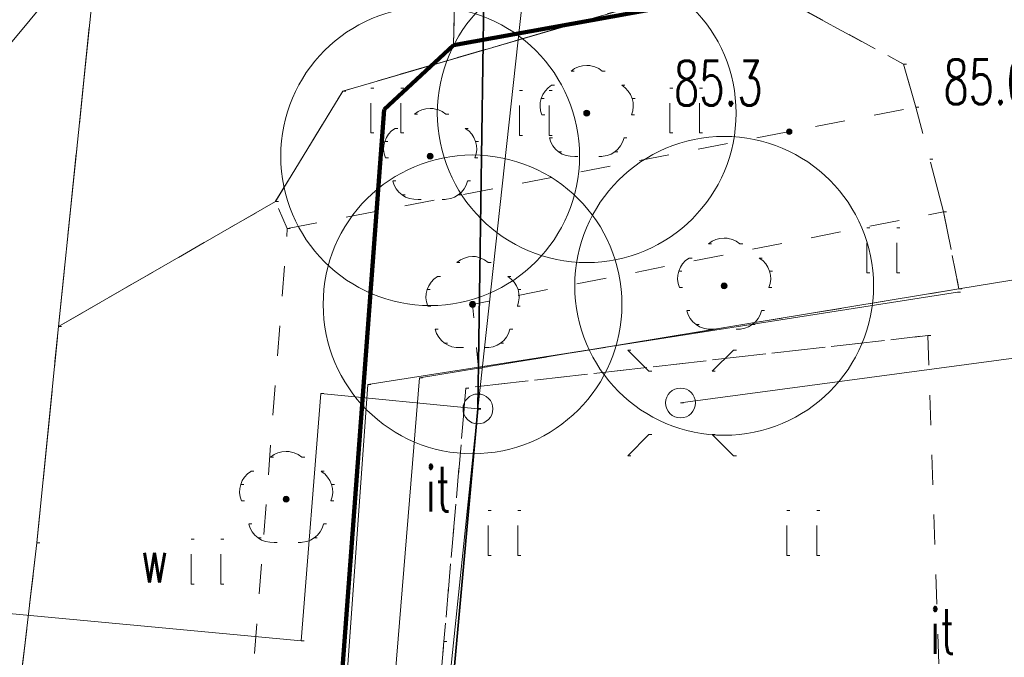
# Model space of a CAD drawing. Extents: x -134780 to 5540120, y 74663 to 5964901.
# Tile 27 of 84: x 5539541 to 5539557, y 5961362 to 5961373. Entities that reach past the tile are written whole.
import ezdxf
from ezdxf.lldxf.tags import DXFTag

# ---------------------------------------------------------------- set-up
doc = ezdxf.new("R2010")
doc.units = 0
doc.header["$MEASUREMENT"] = 0
doc.set_wipeout_variables(frame=1)
doc.linetypes.add('L_0_03', pattern=[1, 0.5, -0.5])
doc.linetypes.add('L_0_06', pattern=[2, 1.5, -0.5])
for name, color, linetype, lineweight in [('0_Nr_Pióra__7', 7, 'Continuous', 13), ('ARCH MAPA RUSINOWO_Nr_Pióra__60', 230, 'Continuous', 211), ('Arch opisy_Nr_Pióra__80', 3, 'Continuous', 211), ('brama_Nr_Pióra__7', 7, 'Continuous', 13), ('drzewo_lisciaste_Nr_Pióra__7', 7, 'Continuous', 13), ('inny_obiekt_zagospodarowania_terenu_Atr17_Nr_Pióra__7', 7, 'Continuous', 13), ('inny_obiekt_zagospodarowania_terenu_Nr_Pióra__7', 7, 'Continuous', 13), ('jezdnia_Nr_Pióra__7', 7, 'Continuous', 13), ('kraweznik_Nr_Pióra__7', 7, 'Continuous', 13), ('latarnia_Nr_Pióra__7', 7, 'Continuous', 13), ('mapa', 7, 'Continuous', 13), ('ogr_Nr_Pióra__7', 7, 'Continuous', 13), ('ogrodzenie_trwale_Nr_Pióra__7', 7, 'Continuous', 13), ('pikieta_naturalna_Atr2_Nr_Pióra__7', 7, 'Continuous', 13), ('pikieta_naturalna_Nr_Pióra__7', 7, 'Continuous', 13), ('pikieta_sztuczna_Atr2_Nr_Pióra__7', 7, 'Continuous', 13), ('przepust_Nr_Pióra__7', 7, 'Continuous', 13), ('przewod_elektroenergetyczny_podziemny_Nr_Pióra__7', 7, 'Continuous', 13), ('przewod_telekomunikacyjny_napowietrzny_Nr_Pióra__30', 134, 'Continuous', 35), ('przewod_telekomunikacyjny_podziemny_Nr_Pióra__7', 7, 'Continuous', 13), ('slup_przewodow_napowietrznych_Nr_Pióra__7', 7, 'Continuous', 13), ('trawnik_Nr_Pióra__7', 7, 'Continuous', 13), ('zasuwa_lub_zawor_Atr17_Nr_Pióra__7', 7, 'Continuous', 13), ('zasuwa_lub_zawor_Nr_Pióra__7', 7, 'Continuous', 13)]:
    doc.layers.add(name, color=color, linetype=linetype, lineweight=lineweight)
for name, color, linetype, lineweight, true_color in [('218_kontur_uzytku_gruntowego_Nr_Pióra__3', 7, 'Continuous', 18, 0xff6600), ('219_dzialka_ewidencyjna_Nr_Pióra__96', 7, 'Continuous', 13, 0x00d59f), ('Arch zieleń_Nr_Pióra__4', 7, 'Continuous', 9, 0x029e21)]:
    doc.layers.add(name, color=color, linetype=linetype, lineweight=lineweight, true_color=true_color)
doc.styles.add('GENERATED_STYLE_7', font='Simplex.shx', dxfattribs={"bigfont": 'BIGFONT.SHX'})
tags = doc.linetypes.add('DASH', pattern=[15, 10, -5]).pattern_tags.tags
tags[6:7] = [DXFTag(74, 4), DXFTag(75, 0), DXFTag(340, '0'), DXFTag(46, 0.0), DXFTag(50, 0.0), DXFTag(44, 0.0), DXFTag(45, 0.0)]
tags[4:5] = [DXFTag(74, 4), DXFTag(75, 0), DXFTag(340, '0'), DXFTag(46, 0.0), DXFTag(50, 0.0), DXFTag(44, 0.0), DXFTag(45, 0.0)]
doc.linetypes.add('L_0_15_SHX', pattern='A,0,[2,Rusinowo ZAGOSPODAROWANIE1.Shx,S=7.5,R=0,X=0,Y=0],-7.5,0', length=7.5)
doc.linetypes.add('L_0_B0_SHX', pattern='A,0,[3,Rusinowo ZAGOSPODAROWANIE1.Shx,S=15,R=0,X=0,Y=0],-15,0', length=15)

# ---------------------------------------------------------------- blocks, each defined once
blk = doc.blocks.new('mapa')
at = {"layer": 'drzewo_lisciaste_Nr_Pióra__7', "linetype": 'Continuous'}
for points in [[(5539550.11, 5961371.34, 1), (5539550.11, 5961371.44, 1)], [(5539547.49, 5961370.62, 1), (5539547.49, 5961370.72, 1)], [(5539552.41, 5961368.45, 1), (5539552.41, 5961368.55, 1)], [(5539548.2, 5961368.14, 1), (5539548.2, 5961368.24, 1)], [(5539545.08, 5961364.88, 1), (5539545.08, 5961364.98, 1)]]:
    blk.add_hatch(color=252, dxfattribs=at).paths.add_polyline_path(points, flags=0)
at = {"layer": 'pikieta_naturalna_Nr_Pióra__7', "linetype": 'Continuous'}
blk.add_hatch(color=252, dxfattribs=at).paths.add_polyline_path([(5539553.5, 5961371.035, 1), (5539553.5, 5961371.125, 1)], flags=0)
at = {"layer": '0_Nr_Pióra__7', "color": 252, "linetype": 'Continuous'}
for p, q in [((5539550.11, 5961372.19), (5539550.16, 5961372.19)), ((5539555.41, 5961372.21), (5539555.46, 5961372.21)), ((5539549.849, 5961372.093), (5539549.899, 5961372.093)), ((5539550.371, 5961372.093), (5539550.421, 5961372.093)), ((5539549.522, 5961371.856), (5539549.572, 5961371.856)), ((5539550.698, 5961371.856), (5539550.748, 5961371.856)), ((5539546.03, 5961371.76), (5539546.08, 5961371.76)), ((5539546.499, 5961371.809), (5539546.549, 5961371.809)), ((5539546.999, 5961371.809), (5539547.049, 5961371.809)), ((5539548.984, 5961371.768), (5539549.034, 5961371.768)), ((5539549.484, 5961371.768), (5539549.534, 5961371.768)), ((5539551.499, 5961371.809), (5539551.549, 5961371.809)), ((5539551.999, 5961371.809), (5539552.049, 5961371.809)), ((5539549.35, 5961371.638), (5539549.4, 5961371.638)), ((5539550.87, 5961371.638), (5539550.92, 5961371.638)), ((5539555.62, 5961371.49), (5539555.67, 5961371.49)), ((5539547.229, 5961371.373), (5539547.279, 5961371.373)), ((5539547.49, 5961371.47), (5539547.54, 5961371.47)), ((5539547.751, 5961371.373), (5539547.801, 5961371.373)), ((5539549.361, 5961371.361), (5539549.411, 5961371.361)), ((5539550.11, 5961371.39), (5539550.16, 5961371.39)), ((5539550.859, 5961371.361), (5539550.909, 5961371.361)), ((5539546.499, 5961371.059), (5539546.549, 5961371.059)), ((5539546.902, 5961371.136), (5539546.952, 5961371.136)), ((5539546.999, 5961371.059), (5539547.049, 5961371.059)), ((5539548.078, 5961371.136), (5539548.128, 5961371.136)), ((5539548.984, 5961371.018), (5539549.034, 5961371.018)), ((5539549.484, 5961371.018), (5539549.534, 5961371.018)), ((5539551.499, 5961371.059), (5539551.549, 5961371.059)), ((5539551.999, 5961371.059), (5539552.049, 5961371.059)), ((5539553.5, 5961371.08), (5539553.55, 5961371.08)), ((5539546.73, 5961370.918), (5539546.78, 5961370.918)), ((5539548.25, 5961370.918), (5539548.3, 5961370.918)), ((5539549.486, 5961370.975), (5539549.536, 5961370.975)), ((5539550.734, 5961370.975), (5539550.784, 5961370.975)), ((5539547.49, 5961370.67), (5539547.54, 5961370.67)), ((5539549.64, 5961370.742), (5539549.69, 5961370.742)), ((5539549.909, 5961370.667), (5539549.959, 5961370.667)), ((5539550.311, 5961370.667), (5539550.361, 5961370.667)), ((5539550.58, 5961370.742), (5539550.63, 5961370.742)), ((5539546.741, 5961370.641), (5539546.791, 5961370.641)), ((5539548.239, 5961370.641), (5539548.289, 5961370.641)), ((5539555.85, 5961370.62), (5539555.9, 5961370.62)), ((5539546.866, 5961370.255), (5539546.916, 5961370.255)), ((5539548.114, 5961370.255), (5539548.164, 5961370.255)), ((5539547.02, 5961370.022), (5539547.07, 5961370.022)), ((5539547.96, 5961370.022), (5539548.01, 5961370.022)), ((5539544.9, 5961369.91), (5539544.95, 5961369.91)), ((5539547.289, 5961369.947), (5539547.339, 5961369.947)), ((5539547.691, 5961369.947), (5539547.741, 5961369.947)), ((5539556.08, 5961369.74), (5539556.13, 5961369.74)), ((5539545.1, 5961369.46), (5539545.15, 5961369.46)), ((5539554.799, 5961369.469), (5539554.849, 5961369.469)), ((5539555.299, 5961369.469), (5539555.349, 5961369.469)), ((5539552.149, 5961369.203), (5539552.199, 5961369.203)), ((5539552.41, 5961369.3), (5539552.46, 5961369.3)), ((5539552.671, 5961369.203), (5539552.721, 5961369.203)), ((5539547.939, 5961368.893), (5539547.989, 5961368.893)), ((5539548.2, 5961368.99), (5539548.25, 5961368.99)), ((5539548.461, 5961368.893), (5539548.511, 5961368.893)), ((5539551.822, 5961368.966), (5539551.872, 5961368.966)), ((5539552.998, 5961368.966), (5539553.048, 5961368.966)), ((5539551.65, 5961368.748), (5539551.7, 5961368.748)), ((5539553.17, 5961368.748), (5539553.22, 5961368.748)), ((5539554.799, 5961368.719), (5539554.849, 5961368.719)), ((5539555.299, 5961368.719), (5539555.349, 5961368.719)), ((5539547.612, 5961368.656), (5539547.662, 5961368.656)), ((5539548.788, 5961368.656), (5539548.838, 5961368.656)), ((5539547.44, 5961368.438), (5539547.49, 5961368.438)), ((5539548.96, 5961368.438), (5539549.01, 5961368.438)), ((5539551.661, 5961368.471), (5539551.711, 5961368.471)), ((5539552.41, 5961368.5), (5539552.46, 5961368.5)), ((5539553.159, 5961368.471), (5539553.209, 5961368.471)), ((5539556.316, 5961368.396), (5539556.366, 5961368.396)), ((5539556.34, 5961368.45), (5539556.39, 5961368.45)), ((5539547.451, 5961368.161), (5539547.501, 5961368.161)), ((5539548.2, 5961368.19), (5539548.25, 5961368.19)), ((5539548.949, 5961368.161), (5539548.999, 5961368.161)), ((5539551.786, 5961368.085), (5539551.836, 5961368.085)), ((5539553.034, 5961368.085), (5539553.084, 5961368.085)), ((5539541.27, 5961367.82), (5539541.32, 5961367.82)), ((5539547.576, 5961367.775), (5539547.626, 5961367.775)), ((5539548.824, 5961367.775), (5539548.874, 5961367.775)), ((5539551.94, 5961367.852), (5539551.99, 5961367.852)), ((5539552.209, 5961367.777), (5539552.259, 5961367.777)), ((5539552.611, 5961367.777), (5539552.661, 5961367.777)), ((5539552.88, 5961367.852), (5539552.93, 5961367.852)), ((5539547.73, 5961367.542), (5539547.78, 5961367.542)), ((5539548.67, 5961367.542), (5539548.72, 5961367.542)), ((5539555.82, 5961367.67), (5539555.87, 5961367.67)), ((5539547.999, 5961367.467), (5539548.049, 5961367.467)), ((5539548.401, 5961367.467), (5539548.451, 5961367.467)), ((5539550.797, 5961367.424), (5539550.847, 5961367.424)), ((5539552.564, 5961367.424), (5539552.614, 5961367.424)), ((5539548.3, 5961367.12), (5539548.35, 5961367.12)), ((5539551.15, 5961367.071), (5539551.2, 5961367.071)), ((5539552.211, 5961367.071), (5539552.261, 5961367.071)), ((5539547.31, 5961366.96), (5539547.36, 5961366.96)), ((5539546.446, 5961366.851), (5539546.496, 5961366.851)), ((5539548.09, 5961366.79), (5539548.14, 5961366.79)), ((5539545.66, 5961366.7), (5539545.71, 5961366.7)), ((5539548.29, 5961366.44), (5539548.34, 5961366.44)), ((5539551.68, 5961366.54), (5539551.73, 5961366.54)), ((5539551.68, 5961366.54), (5539551.73, 5961366.54)), ((5539551.68, 5961366.54), (5539551.73, 5961366.54)), ((5539551.15, 5961366.01), (5539551.2, 5961366.01)), ((5539552.211, 5961366.01), (5539552.261, 5961366.01)), ((5539545.08, 5961365.73), (5539545.13, 5961365.73)), ((5539544.819, 5961365.633), (5539544.869, 5961365.633)), ((5539545.341, 5961365.633), (5539545.391, 5961365.633)), ((5539550.797, 5961365.657), (5539550.847, 5961365.657)), ((5539552.564, 5961365.657), (5539552.614, 5961365.657)), ((5539544.492, 5961365.396), (5539544.542, 5961365.396)), ((5539545.668, 5961365.396), (5539545.718, 5961365.396)), ((5539544.32, 5961365.178), (5539544.37, 5961365.178)), ((5539545.84, 5961365.178), (5539545.89, 5961365.178)), ((5539544.331, 5961364.901), (5539544.381, 5961364.901)), ((5539545.08, 5961364.93), (5539545.13, 5961364.93)), ((5539545.829, 5961364.901), (5539545.879, 5961364.901)), ((5539548.459, 5961364.739), (5539548.509, 5961364.739)), ((5539548.959, 5961364.739), (5539549.009, 5961364.739)), ((5539553.459, 5961364.739), (5539553.509, 5961364.739)), ((5539553.959, 5961364.739), (5539554.009, 5961364.739)), ((5539544.456, 5961364.515), (5539544.506, 5961364.515)), ((5539545.704, 5961364.515), (5539545.754, 5961364.515)), ((5539543.489, 5961364.259), (5539543.539, 5961364.259)), ((5539543.989, 5961364.259), (5539544.039, 5961364.259)), ((5539544.61, 5961364.282), (5539544.66, 5961364.282)), ((5539545.55, 5961364.282), (5539545.6, 5961364.282)), ((5539540.91, 5961364.2), (5539540.96, 5961364.2)), ((5539544.879, 5961364.207), (5539544.929, 5961364.207)), ((5539545.281, 5961364.207), (5539545.331, 5961364.207)), ((5539548.459, 5961363.989), (5539548.509, 5961363.989)), ((5539548.959, 5961363.989), (5539549.009, 5961363.989)), ((5539553.459, 5961363.989), (5539553.509, 5961363.989)), ((5539553.959, 5961363.989), (5539554.009, 5961363.989)), ((5539543.489, 5961363.509), (5539543.539, 5961363.509)), ((5539543.989, 5961363.509), (5539544.039, 5961363.509)), ((5539545.33, 5961362.56), (5539545.38, 5961362.56)), ((5539547.72, 5961362.55), (5539547.77, 5961362.55))]:
    blk.add_line(p, q, dxfattribs=at)
at = {"layer": '218_kontur_uzytku_gruntowego_Nr_Pióra__3', "color": 252, "linetype": 'L_0_03', "flags": 128}
for points in [[(5539547.88, 5961372.53), (5539548.23, 5961387.22)], [(5539548.23, 5961387.22), (5539547.88, 5961372.53)], [(5539577.42, 5961377.86), (5539547.88, 5961372.53)], [(5539547.88, 5961372.53), (5539577.42, 5961377.86)], [(5539546.72, 5961371.45), (5539547.88, 5961372.53)], [(5539547.88, 5961372.53), (5539546.72, 5961371.45)], [(5539542.34, 5961312.72), (5539546.72, 5961371.45)], [(5539546.72, 5961371.45), (5539542.34, 5961312.72)]]:
    blk.add_lwpolyline(points, dxfattribs=at)
at = {"layer": '219_dzialka_ewidencyjna_Nr_Pióra__96', "color": 252, "linetype": 'Continuous', "flags": 128}
for points in [[(5539548.23, 5961387.22), (5539547.88, 5961372.53)], [(5539547.88, 5961372.53), (5539577.42, 5961377.86)], [(5539546.72, 5961371.45), (5539547.88, 5961372.53)], [(5539546.72, 5961371.45), (5539542.34, 5961312.72)]]:
    blk.add_lwpolyline(points, dxfattribs=at)
at = {"layer": 'ARCH MAPA RUSINOWO_Nr_Pióra__60', "linetype": 'Continuous', "lineweight": 20, "flags": 128}
for points in [[(5539639.57, 5961398.458), (5539548.23, 5961387.22), (5539547.88, 5961372.53)], [(5539547.88, 5961372.53), (5539639.57, 5961389.074)], [(5539546.72, 5961371.45), (5539547.88, 5961372.53)], [(5539540.938, 5961293.994), (5539546.72, 5961371.45)]]:
    blk.add_lwpolyline(points, dxfattribs=at)
at = {"layer": 'Arch opisy_Nr_Pióra__80', "linetype": 'DASH', "ltscale": 0.2}
for p, q in [((5539577.42, 5961377.86), (5539547.88, 5961372.53)), ((5539547.88, 5961372.53), (5539546.72, 5961371.45)), ((5539546.72, 5961371.45), (5539545.166, 5961350.615))]:
    blk.add_line(p, q, dxfattribs=at)
at = {"layer": 'Arch zieleń_Nr_Pióra__4', "color": 252, "linetype": 'Continuous'}
for centre in [(5539550.11, 5961371.39), (5539547.49, 5961370.67), (5539552.41, 5961368.5), (5539548.2, 5961368.19)]:
    blk.add_circle(centre, 2.5, dxfattribs=at)
at = {"layer": 'brama_Nr_Pióra__7', "color": 252, "linetype": 'Continuous'}
blk.add_line((5539560.14, 5961369.08), (5539556.34, 5961368.45), dxfattribs=at)
at = {"layer": 'drzewo_lisciaste_Nr_Pióra__7', "color": 252, "linetype": 'Continuous'}
for centre in [(5539550.11, 5961371.39), (5539547.49, 5961370.67), (5539552.41, 5961368.5), (5539548.2, 5961368.19), (5539545.08, 5961364.93)]:
    blk.add_circle(centre, 0.05, dxfattribs=at)
for centre, start, end in [((5539550.11, 5961371.79), 49.272, 130.728), ((5539549.73, 5961371.514), 121.308, 202.548), ((5539550.49, 5961371.514), 337.452, 58.692), ((5539547.49, 5961371.07), 49.272, 130.728), ((5539547.11, 5961370.794), 121.308, 202.548), ((5539547.87, 5961370.794), 337.452, 58.692), ((5539549.875, 5961371.066), 193.221, 274.871), ((5539550.345, 5961371.066), 265.129, 346.779), ((5539547.255, 5961370.346), 193.221, 274.871), ((5539547.725, 5961370.346), 265.129, 346.779), ((5539552.41, 5961368.9), 49.272, 130.728), ((5539548.2, 5961368.59), 49.272, 130.728), ((5539552.03, 5961368.624), 121.308, 202.548), ((5539552.79, 5961368.624), 337.452, 58.692), ((5539547.82, 5961368.314), 121.308, 202.548), ((5539548.58, 5961368.314), 337.452, 58.692), ((5539552.175, 5961368.176), 193.221, 274.871), ((5539552.645, 5961368.176), 265.129, 346.779), ((5539547.965, 5961367.866), 193.221, 274.871), ((5539548.435, 5961367.866), 265.129, 346.779), ((5539545.08, 5961365.33), 49.272, 130.728), ((5539544.7, 5961365.054), 121.308, 202.548), ((5539545.46, 5961365.054), 337.452, 58.692), ((5539544.845, 5961364.606), 193.221, 274.871), ((5539545.315, 5961364.606), 265.129, 346.779)]:
    blk.add_arc(centre, 0.4, start, end, dxfattribs=at)
at = {"layer": 'inny_obiekt_zagospodarowania_terenu_Nr_Pióra__7', "color": 252, "linetype": 'L_0_03', "flags": 128}
for points in [[(5539555.82, 5961367.67), (5539556.31, 5961352.74), (5539546.86, 5961352.39)], [(5539546.86, 5961352.39), (5539547.72, 5961362.55), (5539548.09, 5961366.79), (5539555.82, 5961367.67)]]:
    blk.add_lwpolyline(points, dxfattribs=at)
at = {"layer": 'jezdnia_Nr_Pióra__7', "color": 252, "linetype": 'L_0_06', "flags": 128}
for points in [[(5539999.19, 5964053.31), (5539991.4, 5964036.09), (5539985.21, 5964021.52), (5539975.15, 5963999.09), (5539963.72, 5963973.54), (5539961.98, 5963968.75), (5539956.08, 5963955.73), (5539947.38, 5963936.49), (5539939.62, 5963919.19), (5539930.06, 5963897.79), (5539920.31, 5963876.54), (5539903.27, 5963837.86), (5539901.32, 5963833.51), (5539898.81, 5963827.49), (5539896.38, 5963822.74), (5539891.05, 5963810.65), (5539884.46, 5963795.38), (5539879.24, 5963784.04), (5539871.67, 5963766.78), (5539869.54, 5963762.15), (5539865.51, 5963752.98), (5539859.36, 5963738.99), (5539856.4, 5963732.39), (5539854.67, 5963728.64), (5539856.25, 5963726.46), (5539855.31, 5963723.82), (5539852.26, 5963722.8), (5539847.97, 5963713.08), (5539843.21, 5963702.63), (5539842.06, 5963699.94), (5539838.81, 5963692.26), (5539830.85, 5963674.75), (5539820.19, 5963650.25), (5539818.12, 5963645), (5539817.74, 5963644.17), (5539813.54, 5963634.91), (5539809.4, 5963625.25), (5539801.48, 5963607.21), (5539796.69, 5963596.22), (5539791.48, 5963584.65), (5539782.46, 5963564.38), (5539776.09, 5963550.38), (5539769.11, 5963534.41), (5539763.64, 5963521.88), (5539760.52, 5963514.45), (5539753.01, 5963497.63), (5539748.15, 5963485.56), (5539744.94, 5963478.74), (5539740.22, 5963467.61), (5539735.82, 5963457.6), (5539732.58, 5963450.39), (5539727.25, 5963438.79), (5539724.39, 5963432.73), (5539716.03, 5963414.3), (5539709.62, 5963400.54), (5539703.42, 5963385.05), (5539701.46, 5963380.57), (5539695.42, 5963366.72), (5539689.15, 5963352.67), (5539688.11, 5963350.1), (5539684.73, 5963339.99), (5539681.36, 5963330.34), (5539680.5, 5963326.14), (5539679.08, 5963319.62), (5539678.47, 5963316.61), (5539677.98, 5963313.11), (5539676.59, 5963303.09), (5539675.35, 5963288.33), (5539673.35, 5963267.43), (5539671.97, 5963251.87), (5539670.51, 5963234.06), (5539668.84, 5963214.13), (5539667.88, 5963200.98), (5539667.53, 5963194.67), (5539666.69, 5963184.86), (5539666.11, 5963179.46), (5539664.94, 5963163.04), (5539664.51, 5963157.02), (5539664.04, 5963150.56), (5539662.86, 5963137.1), (5539661.91, 5963127.16), (5539661.34, 5963120.88), (5539661.2, 5963118.65), (5539659.55, 5963099.34), (5539658.06, 5963083.09), (5539656.64, 5963068), (5539654.29, 5963042.14), (5539652.97, 5963027.01), (5539652.25, 5963017.91), (5539651.48, 5963008.58), (5539650.21, 5962992.97), (5539648.82, 5962975.89), (5539647.98, 5962965.04), (5539646.76, 5962949.75), (5539645.49, 5962932.14), (5539644.87, 5962923.63), (5539645.84, 5962923.11), (5539647.68, 5962922.13), (5539647.55, 5962919.07), (5539644.47, 5962918.4), (5539642.94, 5962899.28), (5539642.02, 5962889.07), (5539640.93, 5962876.44), (5539642.02, 5962875.63), (5539645, 5962873.39), (5539644.63, 5962869.5), (5539641.41, 5962867.62), (5539640.25, 5962866.94), (5539639.8, 5962857.94), (5539638.77, 5962846.36), (5539637.95, 5962835.55), (5539637.69, 5962832.2), (5539637.38, 5962828.5), (5539636.17, 5962814.32), (5539634.91, 5962799.54), (5539633.21, 5962781), (5539630.37, 5962749.59), (5539628.55, 5962722.93), (5539626.25, 5962693.47), (5539622.63, 5962652.94), (5539620.37, 5962627.27), (5539619.98, 5962622.72), (5539619.98, 5962620.95), (5539619.46, 5962593.63), (5539618.69, 5962556.23), (5539617.78, 5962510.64), (5539617.66, 5962504.99), (5539617.01, 5962480.12), (5539616.82, 5962472.08), (5539616.86, 5962468.95), (5539616.67, 5962450.69), (5539616.33, 5962425), (5539615.82, 5962413.3), (5539615.8, 5962412.88), (5539615.04, 5962374.96), (5539615.06, 5962373.62), (5539614.97, 5962366.26), (5539614.98, 5962364.85), (5539614.54, 5962355.35), (5539614.4, 5962348.56), (5539613.81, 5962315.21), (5539613.29, 5962293.68), (5539612.82, 5962271.93), (5539612.82, 5962264.02), (5539612.2, 5962252.41), (5539611.87, 5962241.47), (5539611.13, 5962227.26), (5539610.59, 5962211.86), (5539610.16, 5962190.12), (5539609.88, 5962177.45), (5539608.73, 5962139), (5539607.99, 5962113.02), (5539607.43, 5962101.13), (5539605.51, 5962037.8), (5539603.67, 5961987.54), (5539603.13, 5961971.65), (5539601.74, 5961927.82), (5539600.75, 5961891.97), (5539599.97, 5961870.17), (5539598.76, 5961839.92), (5539598.25, 5961828.24), (5539598.07, 5961820.47), (5539597.75, 5961800.23), (5539597.38, 5961791.21), (5539596.52, 5961773.26), (5539595.92, 5961755.39), (5539595.12, 5961734.22), (5539593.97, 5961715.32), (5539593.15, 5961698.69), (5539591, 5961684.87), (5539587.75, 5961662.9), (5539584.56, 5961641.94), (5539582.66, 5961629.76), (5539580.71, 5961616.26), (5539578.44, 5961601.28), (5539576.6, 5961589.3), (5539574.91, 5961578.9), (5539573.19, 5961567.83), (5539571.22, 5961555.24), (5539569.88, 5961547.35), (5539568.84, 5961540.66), (5539566.54, 5961524.91), (5539564.36, 5961510.54), (5539562.76, 5961500.34), (5539561.43, 5961491.98), (5539559.03, 5961478.06), (5539556.81, 5961464.91), (5539554.95, 5961453.18), (5539554.14, 5961447.63), (5539551.22, 5961433.18), (5539550.22, 5961425.23), (5539547.33, 5961407.23), (5539544.97, 5961391.79), (5539543.29, 5961381.17), (5539542.51, 5961379.21), (5539542.32, 5961378), (5539541.27, 5961367.82), (5539540.91, 5961364.2), (5539539.27, 5961350.25), (5539537.78, 5961334.89), (5539537.08, 5961322.75), (5539536.89, 5961318.2), (5539536.62, 5961311.58), (5539536.36, 5961303.63), (5539536.1, 5961297.03), (5539535.77, 5961288.6), (5539535.43, 5961273.08), (5539535.1, 5961256.9), (5539534.99, 5961242.98), (5539534.93, 5961227.39), (5539534.64, 5961223.09), (5539535.09, 5961219.59), (5539536.43, 5961215.63), (5539539.17, 5961211.64), (5539542.98, 5961209.08), (5539524.13, 5961213.68), (5539525.21, 5961214.75), (5539526.28, 5961216.3), (5539527.29, 5961219.19), (5539528.2, 5961223.48), (5539528.64, 5961231.21), (5539528.81, 5961241.22), (5539529.12, 5961251.99), (5539529.26, 5961264.73), (5539529.86, 5961279.51), (5539530.43, 5961293.38), (5539531.2, 5961309.49), (5539531.74, 5961322.55), (5539532.3, 5961332.49), (5539532.4, 5961334.04), (5539532.42, 5961334.45), (5539533.38, 5961343.25), (5539534.51, 5961357.7), (5539535.18, 5961364.16), (5539537.17, 5961379.01), (5539537.95, 5961380.97), (5539539.63, 5961391.59), (5539541.99, 5961407.03), (5539544.88, 5961425.03), (5539545.88, 5961432.98), (5539548.8, 5961447.43), (5539549.61, 5961452.98), (5539551.47, 5961464.71), (5539553.69, 5961477.86), (5539556.09, 5961491.78), (5539557.42, 5961500.14), (5539559.02, 5961510.34), (5539561.2, 5961524.71), (5539563.5, 5961540.46), (5539565.88, 5961555.04), (5539567.85, 5961567.63), (5539569.57, 5961578.7), (5539571.26, 5961589.1), (5539573.1, 5961601.08), (5539575.37, 5961616.06), (5539577.32, 5961629.56), (5539579.33, 5961642.76), (5539581.48, 5961654.8), (5539582.75, 5961663.42), (5539584.59, 5961675.5), (5539585.75, 5961684.86), (5539587.43, 5961695.68), (5539588.08, 5961706.5), (5539588.95, 5961719.01), (5539589.82, 5961734.87), (5539590.45, 5961746.61), (5539590.86, 5961759.2), (5539591.28, 5961773.17), (5539592.04, 5961791.01), (5539592.41, 5961800.03), (5539593.52, 5961828.43), (5539593.62, 5961830.97), (5539595.96, 5961905.48), (5539597.17, 5961946.83), (5539597.6, 5961961.18), (5539599.55, 5962016.47), (5539600.83, 5962051.67), (5539602.01, 5962087.06), (5539602.89, 5962113.28), (5539603.03, 5962117.47), (5539603.64, 5962135.89), (5539604.86, 5962168.07), (5539605.44, 5962192.76), (5539606.36, 5962223.32), (5539603.76, 5962226.11), (5539603.82, 5962229.23), (5539606.38, 5962231.43), (5539607.32, 5962268.22), (5539607.71, 5962300.61), (5539608.16, 5962309.36), (5539608.51, 5962325.2), (5539608.56, 5962341.64), (5539608.78, 5962355.36), (5539608.88, 5962366.71), (5539609.21, 5962379.86), (5539609.71, 5962391.99), (5539609.84, 5962395.1), (5539610.14, 5962402.53), (5539610.53, 5962412.34), (5539611.16, 5962427.84), (5539611.28, 5962430.37), (5539611.63, 5962449.19), (5539612.06, 5962467.48), (5539612.03, 5962471.44), (5539612.07, 5962474.94), (5539612.26, 5962484.89), (5539612.63, 5962508.44), (5539612.86, 5962529.86), (5539613.15, 5962545.98), (5539613.45, 5962560.19), (5539613.67, 5962582.2), (5539614.4, 5962604.54), (5539614.71, 5962613.18), (5539614.92, 5962618.87), (5539614.88, 5962623.63), (5539615.91, 5962635.28), (5539618.32, 5962660.86), (5539619.97, 5962679.79), (5539621.51, 5962698.1), (5539623.47, 5962721.34), (5539625.37, 5962745.18), (5539627.12, 5962765.7), (5539628.53, 5962783.51), (5539629.56, 5962799.78), (5539629.57, 5962799.99), (5539630.48, 5962809.17), (5539631.4, 5962821.12), (5539632.3, 5962831.67), (5539632.73, 5962837.6), (5539634.04, 5962852.18), (5539635.34, 5962866.81), (5539636.58, 5962882.59), (5539637.28, 5962892.52), (5539638.14, 5962904.78), (5539639.26, 5962919.01), (5539640.86, 5962936.84), (5539641.66, 5962946.87), (5539642.62, 5962958.94), (5539643.04, 5962964.94), (5539643.18, 5962966.89), (5539643.34, 5962969), (5539644.31, 5962981.48), (5539645.01, 5962990.8), (5539645.68, 5963000.69), (5539646.9, 5963014.98), (5539648.03, 5963027.29), (5539648.92, 5963036.71), (5539646.86, 5963037.79), (5539647.14, 5963040.41), (5539649.38, 5963042.48), (5539649.63, 5963044.9), (5539650.22, 5963052.15), (5539651.02, 5963061.14), (5539652.33, 5963075.78), (5539654.4, 5963097.65), (5539656.29, 5963117.03), (5539656.3, 5963117.21), (5539656.48, 5963119.91), (5539656.92, 5963124.16), (5539658.36, 5963142.28), (5539659.35, 5963154.7), (5539660.55, 5963169.42), (5539661.84, 5963185.35), (5539661.99, 5963188.43), (5539663.61, 5963209.46), (5539665.47, 5963231.62), (5539665.98, 5963238.16), (5539666.31, 5963242.3), (5539667.18, 5963253.02), (5539668.61, 5963272.41), (5539670.58, 5963291.13), (5539671.7, 5963302.83), (5539672.44, 5963312), (5539674, 5963321.6), (5539674.75, 5963327.04), (5539677.83, 5963336.46), (5539682.92, 5963352.13), (5539685.21, 5963357.46), (5539691.23, 5963370.66), (5539698.53, 5963387.15), (5539706.16, 5963405.16), (5539711.04, 5963416.2), (5539719.53, 5963435.56), (5539726.32, 5963450.92), (5539730.49, 5963459.62), (5539729.46, 5963460.5), (5539726.85, 5963462.75), (5539728.12, 5963465.03), (5539732.65, 5963464.18), (5539739.21, 5963478.94), (5539745.34, 5963492.88), (5539751.72, 5963507.82), (5539761.89, 5963531.36), (5539767.85, 5963544.96), (5539774.64, 5963560.41), (5539785.36, 5963584.6), (5539791.33, 5963597.77), (5539796.6, 5963609.81), (5539801.71, 5963620.73), (5539807.63, 5963633.86), (5539812.07, 5963643.83), (5539814.49, 5963649.49), (5539820.55, 5963664.51), (5539829.37, 5963684.17), (5539835.32, 5963697.34), (5539841.7, 5963712.35), (5539851.51, 5963734.84), (5539859.62, 5963753.24), (5539862.75, 5963760.3), (5539868.49, 5963772.85), (5539874.07, 5963785.51), (5539885.48, 5963811.53), (5539890.69, 5963822.99), (5539902.79, 5963850.69), (5539914.42, 5963876.69), (5539927.25, 5963906.05), (5539939.75, 5963934.39), (5539955.58, 5963969.68), (5539962.55, 5963985.75), (5539970.74, 5964003.81), (5539976.48, 5964016.76), (5539982.22, 5964030.49), (5539989.73, 5964047.66), (5539996.62, 5964063.71), (5540000.15, 5964071.29), (5540001.29, 5964074.34), (5540002.69, 5964079.22), (5540003.51, 5964082.43), (5540004.82, 5964088.93), (5540005.22, 5964093.93), (5540004.82, 5964101.33), (5540001.28, 5964112.1), (5539999.1, 5964119.4), (5539993.61, 5964136.39), (5539987.93, 5964153.94), (5539982.13, 5964171.54), (5539977.33, 5964185.85), (5539971.4, 5964204.13), (5539964.98, 5964224.67), (5539961.25, 5964236.68), (5539957.86, 5964237.39), (5539957.33, 5964239.56), (5539958.1, 5964240.58), (5539959.32, 5964242.2), (5539956.21, 5964250.42), (5539953.05, 5964258.64), (5539948.96, 5964272.11), (5539942.69, 5964290.95), (5539935.21, 5964312.48), (5539924.31, 5964344.28), (5539915.41, 5964370.77), (5539901.8, 5964411.92), (5539893.09, 5964437.67), (5539878.77, 5964480.45), (5539876.63, 5964486.73), (5539861.55, 5964530.96), (5539850.12, 5964565.1), (5539838.7, 5964599.08), (5539828.35, 5964630.27), (5539817.98, 5964661.06), (5539806.29, 5964695.17), (5539794.49, 5964730.48), (5539784.91, 5964759.72), (5539775.16, 5964788.39), (5539769.4, 5964806.18), (5539761.23, 5964831.19), (5539753.15, 5964854.82), (5539744.66, 5964880.08), (5539737.53, 5964901.11), (5539742.85, 5964897.99), (5539750.92, 5964874.14), (5539760.85, 5964844.49), (5539773.46, 5964806.55), (5539784.44, 5964773.73), (5539798.25, 5964732.41), (5539814.99, 5964682.13), (5539823.43, 5964657.54), (5539832.21, 5964631.22), (5539838.15, 5964613.39), (5539840.06, 5964608), (5539848.02, 5964584.23), (5539859.71, 5964549.41), (5539869.79, 5964519.34), (5539882.17, 5964482.5), (5539891.23, 5964455.81), (5539901.89, 5964424.74), (5539906.75, 5964409.56), (5539908.46, 5964404.8), (5539920.27, 5964368.88), (5539929.23, 5964342.65), (5539935.96, 5964322.91), (5539939.52, 5964312.73), (5539943.21, 5964301.93), (5539949.5, 5964283.62), (5539956.13, 5964263.72), (5539962.32, 5964245.56), (5539964.94, 5964238.1), (5539970.48, 5964221.34), (5539974.17, 5964210.34), (5539979.83, 5964193.66), (5539983.29, 5964183.45), (5539985.07, 5964178.71), (5539986.99, 5964173.31), (5539992.74, 5964155.61), (5539999.27, 5964136.08), (5540001.61, 5964129.29), (5540003.83, 5964121.6), (5540008.46, 5964106.51), (5540010.46, 5964093.74), (5540009.71, 5964089.12), (5540008.7, 5964082.56), (5540007.03, 5964076.28), (5540005.63, 5964071.74), (5540005.15, 5964070.17), (5540001.27, 5964060.28)], [(5539544.69, 5961378.1), (5539545.9, 5961378.28), (5539556.8, 5961380.23), (5539569.38, 5961382.62), (5539578.17, 5961384.3), (5539593.82, 5961387.17), (5539612.46, 5961390.54), (5539620.72, 5961391.88), (5539625.3, 5961392.75), (5539628.88, 5961393.36), (5539635.21, 5961394.43), (5539636.06, 5961391.13), (5539630.51, 5961387.77), (5539622.48, 5961386.14), (5539621.59, 5961385.94), (5539611.5, 5961384.04), (5539601.19, 5961382.2), (5539600.39, 5961379.94), (5539600.421, 5961375.87), (5539597.08, 5961375.38), (5539596.78, 5961379.29), (5539596.74, 5961379.47), (5539595.9, 5961380.82), (5539594.82, 5961381.1), (5539584.45, 5961379.33), (5539577.08, 5961377.89), (5539569.92, 5961376.56), (5539560.38, 5961374.69), (5539552.68, 5961373.7), (5539546.03, 5961371.76), (5539544.9, 5961369.91), (5539541.27, 5961367.82), (5539542.32, 5961378), (5539542.51, 5961379.21)], [(5539559.58, 5961372.51), (5539559.9, 5961370.61), (5539560.14, 5961369.08), (5539558.42, 5961368.79), (5539556.34, 5961368.45), (5539556.08, 5961369.74), (5539555.85, 5961370.62), (5539555.62, 5961371.49), (5539555.41, 5961372.21), (5539552.68, 5961373.7), (5539560.38, 5961374.69)]]:
    blk.add_lwpolyline(points, close=True, dxfattribs=at)
at = {"layer": 'kraweznik_Nr_Pióra__7', "color": 252, "linetype": 'Continuous', "flags": 128}
for points in [[(5539535.43, 5961273.08), (5539535.77, 5961288.6), (5539535.88, 5961291.71), (5539536.1, 5961297.03), (5539536.36, 5961303.63), (5539536.62, 5961311.58), (5539536.89, 5961318.2), (5539537.08, 5961322.75), (5539537.78, 5961334.89), (5539539.27, 5961350.25), (5539540.91, 5961364.2), (5539541.27, 5961367.82), (5539542.32, 5961378), (5539542.51, 5961379.21), (5539543.29, 5961381.17), (5539544.97, 5961391.79), (5539547.33, 5961407.23), (5539550.22, 5961425.23)], [(5539552.68, 5961373.7), (5539546.03, 5961371.76), (5539544.9, 5961369.91), (5539541.27, 5961367.82)]]:
    blk.add_lwpolyline(points, dxfattribs=at)
at = {"layer": 'latarnia_Nr_Pióra__7', "color": 252, "linetype": 'Continuous', "flags": 128}
for points in [[(5539551.15, 5961367.071), (5539550.797, 5961367.424)], [(5539552.211, 5961367.071), (5539552.564, 5961367.424)], [(5539551.15, 5961366.01), (5539550.797, 5961365.657)], [(5539552.211, 5961366.01), (5539552.564, 5961365.657)]]:
    blk.add_lwpolyline(points, dxfattribs=at)
at = {"layer": 'latarnia_Nr_Pióra__7', "color": 252, "linetype": 'Continuous'}
blk.add_circle((5539551.68, 5961366.54), 0.25, dxfattribs=at)
at = {"layer": 'ogr_Nr_Pióra__7', "color": 252, "linetype": 'L_0_15_SHX', "flags": 128}
blk.add_lwpolyline([(5539542.939, 5961317.689), (5539546.446, 5961366.851), (5539556.316, 5961368.396)], dxfattribs=at)
at = {"layer": 'ogr_Nr_Pióra__7', "color": 252, "linetype": 'Continuous', "flags": 128}
blk.add_lwpolyline([(5539542.939, 5961317.689), (5539546.446, 5961366.851), (5539556.316, 5961368.396)], dxfattribs=at)
at = {"layer": 'ogrodzenie_trwale_Nr_Pióra__7', "color": 252, "linetype": 'L_0_15_SHX', "flags": 128}
blk.add_lwpolyline([(5539556.34, 5961368.45), (5539548.3, 5961367.12), (5539547.31, 5961366.96), (5539546.5, 5961357), (5539545.03, 5961341.31), (5539542.94, 5961317.7)], dxfattribs=at)
at = {"layer": 'ogrodzenie_trwale_Nr_Pióra__7', "color": 252, "linetype": 'Continuous', "flags": 128}
blk.add_lwpolyline([(5539556.34, 5961368.45), (5539548.3, 5961367.12), (5539547.31, 5961366.96), (5539546.5, 5961357), (5539545.03, 5961341.31), (5539542.94, 5961317.7)], dxfattribs=at)
at = {"layer": 'pikieta_naturalna_Nr_Pióra__7', "color": 252, "linetype": 'Continuous'}
blk.add_circle((5539553.5, 5961371.08), 0.045, dxfattribs=at)
at = {"layer": 'przepust_Nr_Pióra__7', "color": 252, "linetype": 'Continuous', "flags": 128}
blk.add_lwpolyline([(5539531.69, 5961362), (5539546.35, 5961379.64)], dxfattribs=at)
at = {"layer": 'przewod_elektroenergetyczny_podziemny_Nr_Pióra__7', "color": 252, "linetype": 'Continuous', "flags": 128}
blk.add_lwpolyline([(5539551.68, 5961366.54), (5539557.55, 5961367.33), (5539567.62, 5961368.93), (5539570.22, 5961369.47), (5539570.01, 5961361.53), (5539569.42, 5961351.65)], dxfattribs=at)
at = {"layer": 'przewod_telekomunikacyjny_napowietrzny_Nr_Pióra__30', "color": 252, "linetype": 'L_0_B0_SHX'}
for p, q in [((5539548.29, 5961366.44), (5539548.58, 5961387.11)), ((5539543.87, 5961317.85), (5539548.29, 5961366.44))]:
    blk.add_line(p, q, dxfattribs=at)
at = {"layer": 'przewod_telekomunikacyjny_napowietrzny_Nr_Pióra__30', "color": 252, "linetype": 'Continuous'}
for p, q in [((5539548.29, 5961366.44), (5539548.58, 5961387.11)), ((5539543.87, 5961317.85), (5539548.29, 5961366.44)), ((5539548.29, 5961366.44), (5539548.34, 5961366.44)), ((5539548.29, 5961366.44), (5539548.34, 5961366.44))]:
    blk.add_line(p, q, dxfattribs=at)
at = {"layer": 'przewod_telekomunikacyjny_podziemny_Nr_Pióra__7', "color": 252, "linetype": 'Continuous', "flags": 128}
for points in [[(5539548.29, 5961366.44), (5539549.81, 5961380.38)], [(5539527.71, 5961362.76), (5539529.14, 5961362.93), (5539533.58, 5961363.66), (5539545.33, 5961362.56), (5539545.66, 5961366.7), (5539548.29, 5961366.44)], [(5539548.29, 5961366.44), (5539546.97, 5961353.78), (5539548.39, 5961352.95), (5539547.3, 5961334.1), (5539546.44, 5961324.09), (5539546.03, 5961319.23), (5539545.16, 5961307.39), (5539543.63, 5961298.78), (5539542.43, 5961285.68), (5539541.19, 5961274.63), (5539542.24, 5961272.57), (5539543.69, 5961271.2), (5539543.59, 5961269.14), (5539542.78, 5961266.35), (5539543.3, 5961257.92), (5539546.06, 5961248.87), (5539545.22, 5961248.17)]]:
    blk.add_lwpolyline(points, dxfattribs=at)
at = {"layer": 'slup_przewodow_napowietrznych_Nr_Pióra__7', "color": 252, "linetype": 'Continuous'}
for centre in [(5539551.68, 5961366.54), (5539548.29, 5961366.44)]:
    blk.add_circle(centre, 0.25, dxfattribs=at)
at = {"layer": 'trawnik_Nr_Pióra__7', "color": 252, "linetype": 'L_0_03', "flags": 128}
for points in [[(5539546.03, 5961371.76), (5539552.68, 5961373.7), (5539555.41, 5961372.21), (5539555.62, 5961371.49), (5539545.1, 5961369.46), (5539544.9, 5961369.91)], [(5539539.27, 5961350.25), (5539540.91, 5961364.2), (5539541.27, 5961367.82), (5539544.9, 5961369.91), (5539545.1, 5961369.46), (5539543.99, 5961355.05), (5539543.24, 5961344.35), (5539542.58, 5961334.77), (5539541.61, 5961324.19), (5539540.71, 5961316.91), (5539539.76, 5961317.09), (5539538.61, 5961317.26), (5539537.78, 5961317.62), (5539536.89, 5961318.2), (5539537.08, 5961322.75), (5539537.78, 5961334.89)], [(5539556.34, 5961368.45), (5539548.3, 5961367.12), (5539548.2, 5961368.19), (5539556.08, 5961369.74)], [(5539555.82, 5961367.67), (5539556.31, 5961352.74), (5539546.86, 5961352.39), (5539547.72, 5961362.55), (5539548.09, 5961366.79)]]:
    blk.add_lwpolyline(points, close=True, dxfattribs=at)
for points in [[(5539546.499, 5961371.059), (5539546.499, 5961371.809)], [(5539546.999, 5961371.059), (5539546.999, 5961371.809)], [(5539548.984, 5961371.018), (5539548.984, 5961371.768)], [(5539549.484, 5961371.018), (5539549.484, 5961371.768)], [(5539551.499, 5961371.059), (5539551.499, 5961371.809)], [(5539551.999, 5961371.059), (5539551.999, 5961371.809)], [(5539554.799, 5961368.719), (5539554.799, 5961369.469)], [(5539555.299, 5961368.719), (5539555.299, 5961369.469)], [(5539548.459, 5961363.989), (5539548.459, 5961364.739)], [(5539548.959, 5961363.989), (5539548.959, 5961364.739)], [(5539553.459, 5961363.989), (5539553.459, 5961364.739)], [(5539553.959, 5961363.989), (5539553.959, 5961364.739)], [(5539543.489, 5961363.509), (5539543.489, 5961364.259)], [(5539543.989, 5961363.509), (5539543.989, 5961364.259)]]:
    blk.add_lwpolyline(points, dxfattribs=at)
at = {"layer": 'inny_obiekt_zagospodarowania_terenu_Atr17_Nr_Pióra__7', "color": 252, "linetype": 'Continuous', "char_height": 0.75, "attachment_point": 1, "style": 'GENERATED_STYLE_7'}
for insert in [(5539547.414, 5961365.472), (5539555.854, 5961363.092)]:
    blk.add_mtext('{\\W0.660000x;it}', dxfattribs=dict(at, insert=insert))
at = {"layer": 'pikieta_naturalna_Atr2_Nr_Pióra__7', "color": 252, "linetype": 'Continuous', "insert": (5539551.569, 5961372.268), "char_height": 0.75, "attachment_point": 1, "style": 'GENERATED_STYLE_7'}
blk.add_mtext('{\\W0.660000x;85.3}', dxfattribs=at)
at = {"layer": 'pikieta_sztuczna_Atr2_Nr_Pióra__7', "color": 252, "linetype": 'Continuous', "insert": (5539556.079, 5961372.288), "char_height": 0.75, "attachment_point": 1, "style": 'GENERATED_STYLE_7'}
blk.add_mtext('{\\W0.660000x;85.07}', dxfattribs=at)
at = {"layer": 'zasuwa_lub_zawor_Atr17_Nr_Pióra__7', "color": 252, "linetype": 'Continuous', "insert": (5539542.645, 5961364.284), "char_height": 0.75, "attachment_point": 1, "style": 'GENERATED_STYLE_7'}
blk.add_mtext('{\\W0.660000x;w}', dxfattribs=at)

msp = doc.modelspace()

# ---------------------------------------------------------------- block references
at = {"layer": 'mapa', "color": 4, "lineweight": 40}
msp.add_blockref('mapa', (0, 0), dxfattribs=at)

# ---------------------------------------------------------------- next in the draw order: wipeouts: each hides what was drawn before it
msp.add_wipeout([(5539444.713, 5961266.963), (5539444.713, 5961415.463), (5539654.713, 5961415.463), (5539651.713, 5961412.413), (5539457.213, 5961412.413), (5539457.213, 5961270.013), (5539651.713, 5961270.013), (5539654.713, 5961266.963)]).dxf.layer = 'zasuwa_lub_zawor_Nr_Pióra__7'

doc.saveas('drawing.dxf')
